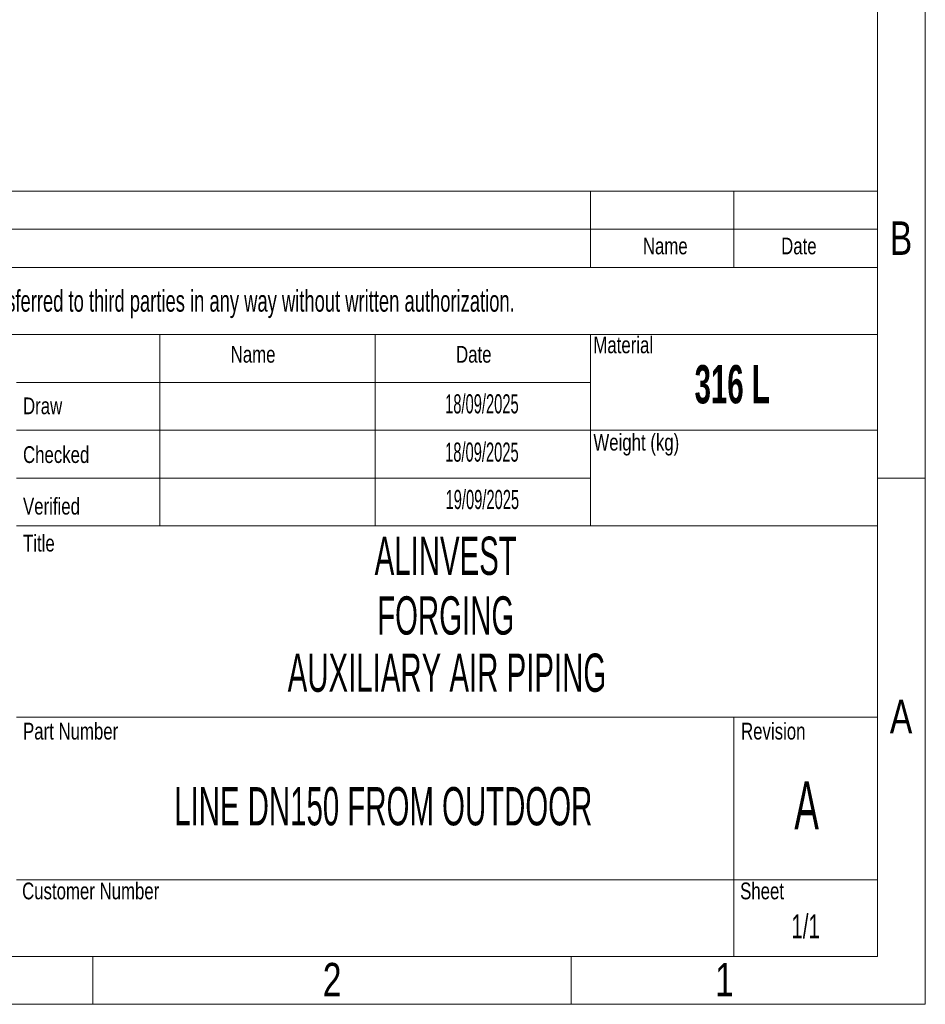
# Model space of a CAD drawing. Header units: millimetres. Extents: x 0 to 594, y 0 to 424.
# Tile 13 of 15: x 496 to 594, y 0 to 106. Entities that reach past the tile are written whole.
import ezdxf

# ---------------------------------------------------------------- set-up
doc = ezdxf.new("R2010")
doc.units = ezdxf.units.MM
doc.header["$LTSCALE"] = 0.25
doc.layers.add('SLD-0', color=179, linetype='Continuous')
doc.styles.add('SLDTEXTSTYLE1', font='TXT', dxfattribs={"width": 0.574367})
doc.styles.add('SLDTEXTSTYLE2', font='TXT', dxfattribs={"width": 0.638186})
doc.styles.add('SLDTEXTSTYLE3', font='TXT', dxfattribs={"width": 0.75})

# ---------------------------------------------------------------- blocks, each defined once
blk = doc.blocks.new('cajetin')
at = {"color": 7, "linetype": 'Continuous', "lineweight": 18}
for p, q in [((861, 615), (861, 0)), ((853.5, 607.5), (853.5, 7.5)), ((853.5, 82.5), (861, 82.5)), ((853.5, 7.5), (7.5, 7.5)), ((730.5, 7.5), (730.5, 0)), ((805.5, 7.5), (805.5, 0)), ((861, 0), (0, 0))]:
    blk.add_line(p, q, dxfattribs=at)
at = {"color": 7, "linetype": 'Continuous', "lineweight": 0, "char_height": 5.25, "attachment_point": 2, "style": 'SLDTEXTSTYLE3'}
for s, insert in [('B', (857.19, 122.74)), ('A', (857.2, 47.74)), ('2', (768.01, 6.49)), ('1', (829.51, 6.49))]:
    blk.add_mtext(s, dxfattribs=dict(at, insert=insert))

msp = doc.modelspace()

# ---------------------------------------------------------------- linework, layer by layer
at = {"color": 7, "linetype": 'Continuous', "lineweight": 18}
for p, q in [((402.554, 87.962), (588.826, 87.962)), ((557.78, 87.962), (557.78, 79.683)), ((573.303, 87.962), (573.303, 79.683)), ((588.826, 87.962), (588.826, 5.174)), ((402.554, 83.822), (588.826, 83.822)), ((402.554, 79.683), (588.826, 79.683)), ((402.554, 72.439), (588.826, 72.439)), ((511.213, 72.439), (511.213, 51.742)), ((534.497, 72.439), (534.497, 51.742)), ((557.78, 72.439), (557.78, 67.265)), ((557.78, 67.265), (495.69, 67.265)), ((557.78, 67.265), (557.78, 62.091)), ((557.78, 62.091), (495.69, 62.091)), ((557.78, 62.091), (557.78, 56.916)), ((557.78, 62.091), (588.826, 62.091)), ((557.78, 56.916), (495.69, 56.916)), ((557.78, 56.916), (557.78, 51.742)), ((495.69, 51.742), (511.213, 51.742)), ((511.213, 51.742), (534.497, 51.742)), ((534.497, 51.742), (557.78, 51.742)), ((557.78, 51.742), (588.826, 51.742)), ((495.69, 31.045), (588.826, 31.045)), ((573.303, 31.045), (573.303, 5.174)), ((495.69, 13.453), (588.826, 13.453)), ((402.554, 5.174), (588.826, 5.174))]:
    msp.add_line(p, q, dxfattribs=at)

# ---------------------------------------------------------------- block references
at = {"xscale": 0.689895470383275, "yscale": 0.689895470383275, "zscale": 0.689895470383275}
msp.add_blockref('cajetin', (0, 0), dxfattribs=at)

# ---------------------------------------------------------------- texts
at = {"color": 7, "linetype": 'Continuous', "lineweight": 0}
for s, insert, char_height, attachment_point, style in [('Name', (565.875, 82.929), 1.811, 2, 'SLDTEXTSTYLE3'), ('Date', (580.326, 82.929), 1.811, 2, 'SLDTEXTSTYLE3'), ('Material', (558.101, 72.228), 1.811, 1, 'SLDTEXTSTYLE3'), ('Name', (518.875, 71.209), 1.811, 1, 'SLDTEXTSTYLE3'), ('Date', (543.248, 71.209), 1.811, 1, 'SLDTEXTSTYLE3'), ('Draw', (496.414, 65.634), 1.811, 1, 'SLDTEXTSTYLE3'), ('Weight (kg)', (558.101, 61.701), 1.81098, 1, 'SLDTEXTSTYLE3'), ('Checked', (496.414, 60.36), 1.811, 1, 'SLDTEXTSTYLE3'), ('Verified', (496.414, 54.78), 1.811, 1, 'SLDTEXTSTYLE3'), ('Title', (496.414, 50.784), 1.811, 1, 'SLDTEXTSTYLE3'), ('ALINVEST', (542.13, 50.585), 4.1394, 2, 'SLDTEXTSTYLE1'), ('FORGING ', (542.13, 44.126), 4.1394, 2, 'SLDTEXTSTYLE1'), ('Part Number', (496.414, 30.45), 1.81098, 1, 'SLDTEXTSTYLE3'), ('Revision', (574.073, 30.45), 1.811, 1, 'SLDTEXTSTYLE3'), ('Customer Number', (496.313, 13.167), 1.81098, 1, 'SLDTEXTSTYLE3'), ('Sheet', (573.972, 13.167), 1.811, 1, 'SLDTEXTSTYLE3')]:
    msp.add_mtext(s, dxfattribs=dict(at, insert=insert, char_height=char_height, attachment_point=attachment_point, style=style))
at = {"color": 7, "linetype": 'Continuous', "lineweight": 0, "insert": (573.114, 69.139), "char_height": 4.13937, "width": 14.1519, "attachment_point": 2, "style": 'SLDTEXTSTYLE1'}
msp.add_mtext('{\\fAptos|b1|i0|c0|p34;\\C256;316 L}', dxfattribs=at)
at = {"layer": 'SLD-0', "color": 7, "attachment_point": 2}
for s, insert, char_height, style in [('This drawing is property of INSERTEC. Must not be copier or transferred to third parties in any way without written authorization.', (493.275, 77.241), 2.328397, 'SLDTEXTSTYLE2'), ('18/09/2025', (546.044, 65.984), 2.0697, 'SLDTEXTSTYLE1'), ('18/09/2025', (546.043, 60.763), 2.0697, 'SLDTEXTSTYLE1'), ('19/09/2025', (546.09, 55.636), 2.0697, 'SLDTEXTSTYLE1'), ('AUXILIARY AIR PIPING', (542.264, 37.937), 4.13937, 'SLDTEXTSTYLE1'), ('A', (581.163, 24.117), 5.174, 'SLDTEXTSTYLE1'), ('1/1', (581.059, 9.73), 2.5871, 'SLDTEXTSTYLE2')]:
    msp.add_mtext(s, dxfattribs=dict(at, insert=insert, char_height=char_height, style=style))
at = {"layer": 'SLD-0', "color": 7, "insert": (535.374, 23.496), "char_height": 4.13937, "width": 92.01308, "attachment_point": 2, "style": 'SLDTEXTSTYLE1'}
msp.add_mtext('LINE DN150 FROM OUTDOOR', dxfattribs=at)

doc.saveas('drawing.dxf')
